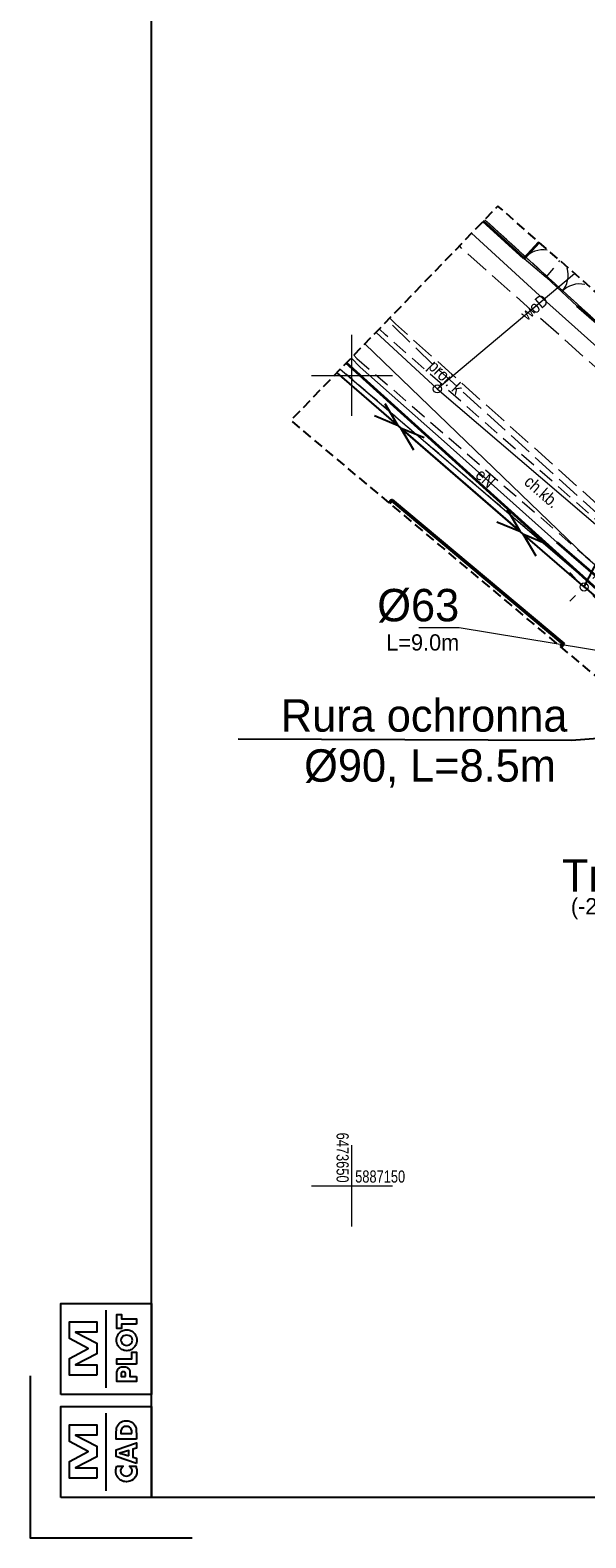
# Model space of a CAD drawing. Header units: metres. Extents: x 6473628 to 6474152, y 5887128 to 5887462.
# Tile 1 of 38: x 6473630 to 6473664, y 5887128 to 5887221. Entities that reach past the tile are written whole.
import ezdxf
from ezdxf.enums import TextEntityAlignment as Align

# ---------------------------------------------------------------- set-up
doc = ezdxf.new("R2010")
doc.units = ezdxf.units.M
doc.header["$MEASUREMENT"] = 0
for name, pattern in [('0.5_0.5', [1, 0.5, -0.5]), ('1.0_0.5', [1.5, 1, -0.5]), ('1.5_0.5', [2, 1.5, -0.5]), ('2', [0.9, 0.6, -0.3]), ('219-500', [0]), ('otob_500', [0]), ('otof_500', [0]), ('suep_nn_500', [0])]:
    doc.linetypes.add(name, pattern=pattern)
doc.layers.get('0').update_dxf_attribs({"color": 2, "linetype": 'CONTINUOUS', "lineweight": 5})
for name, color, linetype in [('218-kontur użytku gruntowego', 7, 'CONTINUOUS'), ('219-działka ewidencyjna', 7, 'CONTINUOUS'), ('312-budynek ewidencyjny', 7, 'CONTINUOUS'), ('brama', 7, 'CONTINUOUS'), ('chodnik', 7, 'CONTINUOUS'), ('chodnik-Atr17', 7, 'CONTINUOUS'), ('furtka', 7, 'CONTINUOUS'), ('jezdnia', 7, 'CONTINUOUS'), ('komora podziemna', 7, 'CONTINUOUS'), ('latarnia', 7, 'CONTINUOUS'), ('M_Ramki znaczniki', 6, 'CONTINUOUS'), ('obudowa ochronna przewodu', 7, 'CONTINUOUS'), ('ogrodzenie trwałe', 7, 'CONTINUOUS'), ('przewód elektroenergetyczny niskiego napięcia', 7, 'CONTINUOUS'), ('przewód elektroenergetyczny podziemny', 7, 'CONTINUOUS'), ('przewód elektroenergetyczny podziemny-Atr1', 7, 'CONTINUOUS'), ('przewód gazowy', 7, 'CONTINUOUS'), ('przewód kanalizacyjny - ob. projektowany', 7, 'CONTINUOUS'), ('przewód kanalizacyjny - ob. projektowany-Atr1', 7, 'CONTINUOUS'), ('przewód wodociągowy', 7, 'CONTINUOUS'), ('przewód wodociągowy-Atr1', 7, 'CONTINUOUS'), ('Punkt budynku', 7, 'CONTINUOUS'), ('SJ_11_Rury_ochn', 7, 'CONTINUOUS'), ('SJ_16_Liczby', 7, 'CONTINUOUS'), ('SJ_27_Wymiary', 7, 'CONTINUOUS'), ('Wstawianie ramki sekcyjnej z opisem', 7, 'CONTINUOUS'), ('Zakres', 7, 'CONTINUOUS')]:
    doc.layers.add(name, color=color, linetype=linetype)
for name, color, linetype, lineweight in [('M_Ramki do druku', 7, 'CONTINUOUS', 25), ('M_Ramki rysunków', 2, 'CONTINUOUS', 25), ('SJ_26_Teksty', 7, 'CONTINUOUS', 20)]:
    doc.layers.add(name, color=color, linetype=linetype, lineweight=lineweight)
doc.styles.add('MCAD_TS', font='GENISO.SHX', dxfattribs={"width": 0.8, "oblique": 15})
doc.styles.add('OPISOWY', font='GOTHIC.TTF')
doc.styles.get("Standard").update_dxf_attribs({"font": 'Working1250', "width": 0.75})
doc.linetypes.add('902-500', pattern='A,3.75,0,[1,ksztalty.shx,S=0.5,R=0,X=0,Y=0],3.75', length=7.5)

# ---------------------------------------------------------------- blocks, each defined once
blk = doc.blocks.new('PUNKTBUD')
at = {"color": 0}
blk.add_circle((0, 0), 0.045, dxfattribs=at)
blk = doc.blocks.new('US15')
at = {"color": 0, "linetype": 'Continuous', "lineweight": 13}
blk.add_circle((0, 0), 0.25, dxfattribs=at)
blk = doc.blocks.new('OK02')
at = {"color": 0, "linetype": 'Continuous', "lineweight": 0}
for centre, start, end in [((-1.5, 0), 0, 60), ((1.5, 0), 120, 180)]:
    blk.add_arc(centre, 1.5, start, end, dxfattribs=at)
blk = doc.blocks.new('OK04')
at = {"color": 0, "linetype": 'Continuous', "lineweight": 0}
blk.add_arc((1.5, 0.001), 1.5, 120, 180, dxfattribs=at)
blk = doc.blocks.new('SUEP1')
at = {"color": 0, "linetype": 'Continuous'}
for p, q in [((0, 0), (5, 0)), ((5, 0), (3.5, 0.5)), ((5, 0), (3.5, -0.5)), ((5, 0), (15, 0)), ((15, 0), (13.5, 0.5)), ((15, 0), (13.5, -0.5))]:
    blk.add_line(p, q, dxfattribs=at)
blk = doc.blocks.new('SM01')
at = {"color": 0, "linetype": 'Continuous', "lineweight": 13}
for p, q in [((-0.53, 0.531), (-0.883, 0.884)), ((0.531, 0.531), (0.884, 0.884)), ((-0.53, -0.53), (-0.883, -0.883)), ((0.531, -0.53), (0.884, -0.883))]:
    blk.add_line(p, q, dxfattribs=at)
blk.add_circle((0, 0), 0.25, dxfattribs=at)
blk = doc.blocks.new('mcadram')
at = {"color": 0, "linetype": 'ByBlock'}
for points in [[(-11.21, 0), (-11.21, 11.21), (0, 11.21), (0, 0)], [(-1.88, 7.19), (-4.38, 7.19), (-4.38, 7.71), (-4.37, 8.06), (-4.35, 8.34), (-4.32, 8.53), (-4.28, 8.69), (-4.22, 8.83), (-4.14, 8.96), (-4.02, 9.1), (-3.88, 9.22), (-3.72, 9.32), (-3.54, 9.39), (-3.34, 9.43), (-3.13, 9.44), (-2.91, 9.43), (-2.72, 9.39), (-2.54, 9.32), (-2.38, 9.22), (-2.23, 9.1), (-2.11, 8.96), (-2.04, 8.83), (-1.98, 8.7), (-1.93, 8.55), (-1.9, 8.36), (-1.89, 8.12), (-1.88, 7.83), (-1.88, 7.71)], [(-6.78, 2.37), (-10.13, 2.37), (-10.13, 4.43), (-7.84, 5.67), (-10.13, 6.89), (-10.13, 8.96), (-6.78, 8.96), (-6.78, 7.68), (-9.42, 7.68), (-6.78, 6.32), (-6.78, 5), (-9.42, 3.65), (-6.78, 3.65)], [(-2.44, 7.87), (-2.44, 7.98), (-2.46, 8.22), (-2.51, 8.42), (-2.6, 8.57), (-2.74, 8.67), (-2.91, 8.73), (-3.13, 8.75), (-3.34, 8.73), (-3.52, 8.67), (-3.65, 8.56), (-3.74, 8.42), (-3.8, 8.22), (-3.82, 7.98), (-3.82, 7.86)], [(-1.88, 4.16), (-4.38, 5.02), (-4.38, 5.87), (-1.88, 6.73), (-1.88, 6.06), (-2.33, 5.93), (-2.33, 4.96), (-1.88, 4.83)], [(-2.81, 5.11), (-2.81, 5.79), (-3.64, 5.53), (-3.67, 5.52), (-3.71, 5.51), (-3.76, 5.5), (-3.82, 5.49), (-3.89, 5.47), (-3.97, 5.45), (-3.91, 5.43), (-3.85, 5.42), (-3.8, 5.4), (-3.74, 5.39), (-3.69, 5.38), (-3.64, 5.36)], [(-4.28, 3.85), (-3.53, 3.85), (-3.63, 3.75), (-3.7, 3.66), (-3.76, 3.57), (-3.8, 3.47), (-3.83, 3.37), (-3.83, 3.27), (-3.81, 3.09), (-3.75, 2.93), (-3.63, 2.8), (-3.49, 2.7), (-3.31, 2.64), (-3.11, 2.62), (-2.92, 2.64), (-2.76, 2.7), (-2.61, 2.8), (-2.5, 2.94), (-2.44, 3.09), (-2.42, 3.27), (-2.42, 3.38), (-2.45, 3.47), (-2.49, 3.57), (-2.55, 3.66), (-2.62, 3.76), (-2.72, 3.85), (-1.97, 3.85), (-1.92, 3.74), (-1.89, 3.63), (-1.85, 3.53), (-1.83, 3.42), (-1.82, 3.31), (-1.82, 3.2), (-1.82, 3.07), (-1.84, 2.94), (-1.86, 2.82), (-1.9, 2.71), (-1.95, 2.61), (-2.01, 2.51), (-2.15, 2.33), (-2.3, 2.19), (-2.48, 2.08), (-2.68, 2), (-2.89, 1.95), (-3.12, 1.93), (-3.31, 1.94), (-3.48, 1.97), (-3.65, 2.03), (-3.8, 2.1), (-3.94, 2.19), (-4.07, 2.31), (-4.18, 2.43), (-4.27, 2.56), (-4.34, 2.71), (-4.39, 2.86), (-4.42, 3.03), (-4.43, 3.2), (-4.43, 3.31), (-4.42, 3.42), (-4.4, 3.53), (-4.37, 3.63), (-4.33, 3.74)]]:
    blk.add_lwpolyline(points, close=True, dxfattribs=at)
blk.add_lwpolyline([(-5.6, 0.82), (-5.6, 10.39)], dxfattribs=at)
blk = doc.blocks.new('mplotram')
at = {"color": 0, "linetype": 'ByBlock', "lineweight": -2}
for points in [[(-11.21, 0), (-11.21, 11.21), (0, 11.21), (0, 0)], [(-1.88, 8.66), (-3.72, 8.66), (-3.72, 8.12), (-4.29, 8.12), (-4.29, 9.86), (-3.72, 9.86), (-3.72, 9.32), (-1.88, 9.32)], [(-6.78, 2.37), (-10.13, 2.37), (-10.13, 4.43), (-7.84, 5.67), (-10.13, 6.89), (-10.13, 8.96), (-6.78, 8.96), (-6.78, 7.68), (-9.42, 7.68), (-6.78, 6.32), (-6.78, 5), (-9.42, 3.65), (-6.78, 3.65)], [(-3.08, 7.96), (-2.91, 7.95), (-2.75, 7.92), (-2.59, 7.87), (-2.45, 7.79), (-2.31, 7.7), (-2.19, 7.59), (-2.08, 7.46), (-1.99, 7.32), (-1.91, 7.17), (-1.86, 7.01), (-1.83, 6.84), (-1.82, 6.67), (-1.83, 6.5), (-1.86, 6.34), (-1.91, 6.18), (-1.99, 6.02), (-2.08, 5.89), (-2.19, 5.76), (-2.31, 5.65), (-2.45, 5.55), (-2.6, 5.48), (-2.75, 5.42), (-2.91, 5.39), (-3.08, 5.38), (-3.25, 5.39), (-3.41, 5.42), (-3.57, 5.48), (-3.72, 5.55), (-3.85, 5.65), (-3.98, 5.76), (-4.09, 5.89), (-4.18, 6.02), (-4.25, 6.18), (-4.31, 6.34), (-4.34, 6.5), (-4.35, 6.67), (-4.34, 6.84), (-4.31, 7.01), (-4.25, 7.17), (-4.18, 7.32), (-4.09, 7.46), (-3.98, 7.59), (-3.85, 7.7), (-3.72, 7.79), (-3.57, 7.87), (-3.41, 7.92), (-3.25, 7.95)], [(-2.37, 6.67), (-2.4, 6.84), (-2.46, 7), (-2.57, 7.12), (-2.72, 7.22), (-2.89, 7.28), (-3.08, 7.3), (-3.27, 7.28), (-3.44, 7.22), (-3.59, 7.12), (-3.7, 6.99), (-3.77, 6.84), (-3.79, 6.67), (-3.77, 6.5), (-3.7, 6.35), (-3.59, 6.22), (-3.44, 6.12), (-3.27, 6.06), (-3.08, 6.04), (-2.89, 6.06), (-2.72, 6.12), (-2.57, 6.22), (-2.46, 6.35), (-2.39, 6.5)], [(-1.88, 3.74), (-4.29, 3.74), (-4.29, 4.4), (-2.44, 4.4), (-2.44, 5.22), (-1.88, 5.22)], [(-1.88, 2.22), (-1.88, 1.6), (-4.29, 1.6), (-4.29, 2.29), (-4.29, 2.53), (-4.28, 2.72), (-4.26, 2.86), (-4.22, 2.96), (-4.18, 3.05), (-4.12, 3.14), (-4.04, 3.22), (-3.95, 3.29), (-3.84, 3.34), (-3.73, 3.38), (-3.61, 3.4), (-3.47, 3.41), (-3.34, 3.4), (-3.21, 3.38), (-3.09, 3.34), (-2.99, 3.29), (-2.9, 3.22), (-2.82, 3.14), (-2.78, 3.06), (-2.74, 2.98), (-2.71, 2.89), (-2.69, 2.78), (-2.68, 2.64), (-2.68, 2.45), (-2.68, 2.34), (-2.68, 2.22)], [(-3.21, 2.22), (-3.21, 2.34), (-3.21, 2.49), (-3.24, 2.6), (-3.27, 2.68), (-3.33, 2.73), (-3.4, 2.76), (-3.49, 2.77), (-3.59, 2.76), (-3.66, 2.73), (-3.71, 2.68), (-3.75, 2.6), (-3.77, 2.49), (-3.77, 2.35), (-3.77, 2.22)]]:
    blk.add_lwpolyline(points, close=True, dxfattribs=at)
blk.add_lwpolyline([(-5.6, 0.82), (-5.6, 10.39)], dxfattribs=at)
blk = doc.blocks.new('mcad_logo_ram')
at = {"layer": 'M_Ramki rysunków', "color": 0, "linetype": 'ByBlock', "lineweight": -2, "rotation": 270}
for name, p in [('mcadram', (0, 0)), ('mplotram', (12.71, 0))]:
    blk.add_blockref(name, p, dxfattribs=at)
blk = doc.blocks.new('Znacznik_narozny_v2')
at = {"layer": 'M_Ramki znaczniki'}
blk.add_lwpolyline([(0, -20), (0, 0), (20, 0)], dxfattribs=at)
blk = doc.blocks.new('*U79')
at = {"layer": 'M_Ramki rysunków', "color": 0, "linetype": 'ByBlock', "lineweight": -2}
blk.add_lwpolyline([(15, 5), (15, 292), (415, 292), (415, 5)], close=True, dxfattribs=at)
at = {"layer": 'M_Ramki rysunków', "color": 0, "linetype": 'ByBlock', "lineweight": -2, "rotation": 90}
blk.add_blockref('mcad_logo_ram', (15, 5), dxfattribs=at)
at = {"layer": 'M_Ramki znaczniki', "xscale": -1, "rotation": 180}
blk.add_blockref('Znacznik_narozny_v2', (0, 0), dxfattribs=at)
at = {"layer": 'M_Ramki do druku', "style": 'MCAD_TS', "width": 0.8}
for tag, p in [('KOMENTARZ', (6.54, 30.57)), ('RYSUNEK', (10.28, 30.57)), ('DATA', (14.02, 30.57))]:
    blk.add_attdef(tag, p, '', height=2, rotation=90, dxfattribs=at)

msp = doc.modelspace()

# ---------------------------------------------------------------- linework, layer by layer
at = {"layer": '218-kontur użytku gruntowego', "color": 3, "linetype": '0.5_0.5', "lineweight": 18, "flags": 128}
for points in [[(6473658.199, 5887209.611), (6473666.95, 5887201.65)], [(6473666.95, 5887201.65), (6473658.199, 5887209.611)], [(6473672.09, 5887180.88), (6473649.28, 5887200.385)], [(6473649.28, 5887200.385), (6473672.09, 5887180.88)]]:
    msp.add_lwpolyline(points, dxfattribs=at)
at = {"layer": '219-działka ewidencyjna', "color": 7, "linetype": '219-500', "lineweight": 18, "flags": 128}
for points in [[(6473658.199, 5887209.611), (6473666.95, 5887201.65)], [(6473649.28, 5887200.385), (6473672.09, 5887180.88)]]:
    msp.add_lwpolyline(points, dxfattribs=at)
at = {"layer": '312-budynek ewidencyjny', "color": 7, "linetype": 'Continuous', "lineweight": 50, "flags": 128}
for points in [[(6473652.308, 5887192.118), (6473652.46, 5887192.3)], [(6473652.46, 5887192.3), (6473663.05, 5887183.45)], [(6473663.05, 5887183.45), (6473662.886, 5887183.254)]]:
    msp.add_lwpolyline(points, dxfattribs=at)
at = {"layer": 'brama', "color": 7, "linetype": 'otob_500', "lineweight": 18, "flags": 128}
msp.add_lwpolyline([(6473661.99, 5887206.07), (6473663.91, 5887204.27)], dxfattribs=at)
at = {"layer": 'chodnik', "color": 7, "linetype": '1.0_0.5', "lineweight": 18, "flags": 128}
for points in [[(6473661.555, 5887208.214), (6473660.64, 5887207.22)], [(6473660.64, 5887207.22), (6473661.99, 5887206.07), (6473662.838, 5887207.087)], [(6473650.31, 5887201.05), (6473665.61, 5887187.81), (6473666.98, 5887189.41), (6473652.07, 5887202.5), (6473651.689, 5887202.877)], [(6473650.113, 5887201.247), (6473650.31, 5887201.05)]]:
    msp.add_lwpolyline(points, dxfattribs=at)
at = {"layer": 'furtka', "color": 7, "linetype": 'otof_500', "lineweight": 18, "flags": 128}
msp.add_lwpolyline([(6473660.64, 5887207.22), (6473661.99, 5887206.07)], dxfattribs=at)
at = {"layer": 'jezdnia', "color": 7, "linetype": '1.5_0.5', "lineweight": 18, "flags": 128}
msp.add_lwpolyline([(6473652.329, 5887203.539), (6473652.69, 5887203.18), (6473666.99, 5887190.41), (6473672.11, 5887186.17), (6473691.94, 5887168.89), (6473695.63, 5887165.64), (6473700.15, 5887161.62), (6473710.81, 5887160.7), (6473700.84, 5887169.41), (6473696.18, 5887173.39), (6473694.04, 5887175.06), (6473677.05, 5887189.86), (6473671.15, 5887195.09), (6473656.83, 5887207.79), (6473656.631, 5887207.989)], dxfattribs=at)
at = {"layer": 'obudowa ochronna przewodu', "color": 7, "linetype": 'Continuous', "lineweight": 35, "flags": 128}
msp.add_lwpolyline([(6473669.9, 5887183.46), (6473662.66, 5887189.7)], dxfattribs=at)
at = {"layer": 'ogrodzenie trwałe', "color": 7, "linetype": '902-500', "lineweight": 35, "flags": 128}
for points in [[(6473660.64, 5887207.22), (6473658.107, 5887209.516)], [(6473660.64, 5887207.22), (6473661.555, 5887208.214)], [(6473687.88, 5887197.67), (6473677.02, 5887192.95), (6473666.95, 5887201.65), (6473663.91, 5887204.27)], [(6473665.32, 5887186.63), (6473649.652, 5887200.77)]]:
    msp.add_lwpolyline(points, dxfattribs=at)
at = {"layer": 'przewód elektroenergetyczny niskiego napięcia', "color": 1, "linetype": 'suep_nn_500', "lineweight": 18, "flags": 128}
for points in [[(6473675.4, 5887208.49), (6473664.33, 5887186.95)], [(6473649.071, 5887200.169), (6473664.33, 5887186.95)], [(6473664.33, 5887186.95), (6473693.35, 5887162.11)], [(6473693.35, 5887162.11), (6473664.33, 5887186.95)]]:
    msp.add_lwpolyline(points, dxfattribs=at)
at = {"layer": 'przewód elektroenergetyczny podziemny', "color": 1, "linetype": 'Continuous', "lineweight": 18, "flags": 128}
for points in [[(6473649.953, 5887201.081), (6473650.51, 5887200.51), (6473655.7, 5887195.93), (6473662.66, 5887189.7), (6473669.9, 5887183.46), (6473672.87, 5887180.97), (6473680.11, 5887189.3), (6473681.1, 5887190.04), (6473681.52, 5887190.41), (6473682.56, 5887190.98), (6473683.87, 5887191.41), (6473685.15, 5887191.73), (6473693.12, 5887194.93), (6473693.62, 5887195.62), (6473692.34, 5887199.92), (6473692.13, 5887212.91), (6473692.31, 5887225.35), (6473693.11, 5887226.67), (6473693.58, 5887238.98), (6473693.64, 5887240.08), (6473692.8, 5887241.66), (6473693.09, 5887248.85), (6473693.17, 5887256.39), (6473693.84, 5887271.6)], [(6473650.802, 5887201.96), (6473664.41, 5887188.84), (6473696.68, 5887161.03), (6473713.732, 5887146.174)]]:
    msp.add_lwpolyline(points, dxfattribs=at)
at = {"layer": 'przewód gazowy', "color": 40, "linetype": 'Continuous', "lineweight": 18, "flags": 128}
msp.add_lwpolyline([(6473682.61, 5887186.7), (6473674.42, 5887193.46), (6473661.82, 5887204.71), (6473657.386, 5887208.77)], dxfattribs=at)
at = {"layer": 'przewód kanalizacyjny - ob. projektowany', "color": 34, "linetype": '1.5_0.5', "lineweight": 18, "flags": 128}
msp.add_lwpolyline([(6473715.108, 5887147.847), (6473708.43, 5887153.58), (6473693.4, 5887166.73), (6473676.78, 5887181.43), (6473665.33, 5887191.31), (6473655.13, 5887200.55), (6473652.192, 5887203.398)], dxfattribs=at)
at = {"layer": 'przewód wodociągowy', "color": 5, "linetype": 'Continuous', "lineweight": 18, "flags": 128}
for points in [[(6473655.27, 5887199.17), (6473663.745, 5887206.29)], [(6473651.481, 5887202.662), (6473655.27, 5887199.17), (6473669.43, 5887187.06), (6473701.34, 5887159.03), (6473703.95, 5887156.86)]]:
    msp.add_lwpolyline(points, dxfattribs=at)
at = {"layer": 'SJ_11_Rury_ochn'}
for p, q in [((6473682.938, 5887178.943), (6473663.562, 5887177.475)), ((6473663.562, 5887177.475), (6473642.978, 5887177.551))]:
    msp.add_line(p, q, dxfattribs=at)
at = {"layer": 'SJ_26_Teksty'}
for p, q in [((6473656.621, 5887184.429), (6473654.121, 5887184.429)), ((6473684.39, 5887179.873), (6473656.621, 5887184.429))]:
    msp.add_line(p, q, dxfattribs=at)
at = {"layer": 'Wstawianie ramki sekcyjnej z opisem', "color": 7, "linetype": 'Continuous', "lineweight": 13, "flags": 128}
for points in [[(6473650, 5887197.5), (6473650, 5887202.5)], [(6473647.5, 5887200), (6473652.5, 5887200)], [(6473650, 5887147.5), (6473650, 5887152.5)], [(6473647.5, 5887150), (6473652.5, 5887150)]]:
    msp.add_lwpolyline(points, dxfattribs=at)
at = {"layer": 'Zakres', "color": 5, "linetype": '2', "lineweight": 25, "flags": 128}
msp.add_lwpolyline([(6473676.81, 5887213.41), (6473667.74, 5887202.78), (6473659.01, 5887210.45), (6473646.22, 5887197.22), (6473711.04, 5887142.9), (6473724.09, 5887158.77), (6473713.27, 5887167.89), (6473715.19, 5887174.47), (6473715.74, 5887184.78), (6473715.02, 5887190.22), (6473713.69, 5887194.31), (6473713.69, 5887194.33), (6473711.51, 5887200.99), (6473711.05, 5887203.97), (6473710.6, 5887215.32), (6473712.4, 5887257.5), (6473712.5, 5887259.36), (6473715.25, 5887262.64), (6473716.97, 5887268.72), (6473717.54, 5887277.85), (6473718.7, 5887278.96), (6473734.03, 5887282.03), (6473761.49, 5887287.53), (6473786, 5887292.44), (6473816.32, 5887298.52), (6473820.72, 5887299.06), (6473856.75, 5887303.47), (6473865.02, 5887304.48), (6473879.04, 5887305.39), (6473905.86, 5887307.1), (6473929.16, 5887308.6), (6473952.76, 5887310.13), (6474012.11, 5887313.94), (6474012.19, 5887313.95), (6474034, 5887315.47), (6474034.15, 5887315.48), (6474067.2, 5887318.1), (6474070.83, 5887312.27), (6474109.78, 5887315.84), (6474119.74, 5887323.71), (6474125.77, 5887325.76), (6474130.41, 5887330.13), (6474132.82, 5887336.03), (6474132.55, 5887342.4), (6474129.75, 5887353.12), (6474127.58, 5887357.86), (6474123.91, 5887361.57), (6474119.19, 5887363.8), (6474113.99, 5887364.28), (6474112.58, 5887364.16), (6474098.55, 5887363.03), (6474089.61, 5887362.31), (6474048.91, 5887359.22), (6474048.87, 5887359.21), (6474015.96, 5887356.62), (6474003.54, 5887355.64), (6473983.11, 5887354.1), (6473951.21, 5887351.69), (6473913.79, 5887348.86), (6473912.21, 5887362.74), (6473912.21, 5887362.79), (6473909.47, 5887386.25), (6473908.51, 5887394.39), (6473921.49, 5887396.5), (6473947.61, 5887400.73), (6473971.66, 5887401.95), (6473989.34, 5887403.75), (6473994.99, 5887406.17), (6473999.9, 5887409.71), (6474003.01, 5887414.9), (6474003.81, 5887420.89), (6474002.18, 5887426.72), (6473998.38, 5887431.43), (6473993.03, 5887434.25), (6473960.42, 5887443.72), (6473954.98, 5887444.27), (6473941.62, 5887443.14), (6473941.16, 5887443.09), (6473938.74, 5887442.81), (6473932.71, 5887440.75), (6473928.97, 5887437.22), (6473827.76, 5887420.81), (6473827.74, 5887420.8), (6473818.01, 5887419.22), (6473821.59, 5887430.98), (6473827.8, 5887454.06), (6473804.74, 5887461.63), (6473793.55, 5887426.22), (6473796.12, 5887415.68), (6473722.82, 5887403.78), (6473688.63, 5887399.87), (6473687.59, 5887392.13), (6473687.54, 5887391.78), (6473687.03, 5887387.21), (6473674.53, 5887374.58), (6473675.94, 5887343.54), (6473681.38, 5887331.77), (6473680.33, 5887310.02), (6473679.31, 5887290.85), (6473677.82, 5887267.61), (6473677.79, 5887266.94), (6473677.55, 5887254.53), (6473677.46, 5887250.52), (6473677.46, 5887250.48), (6473677.12, 5887232.81), (6473677.12, 5887232.77), (6473676.91, 5887220.36), (6473676.91, 5887220.34), (6473676.81, 5887213.91)], close=True, dxfattribs=at)

# ---------------------------------------------------------------- block references
at = {"layer": 'brama', "color": 7, "linetype": 'Continuous', "lineweight": 18, "rotation": 316.848}
msp.add_blockref('OK02', (6473662.95, 5887205.17), dxfattribs=at)
at = {"layer": 'furtka', "color": 7, "linetype": 'Continuous', "lineweight": 18, "rotation": 319.574}
msp.add_blockref('OK04', (6473660.64, 5887207.22), dxfattribs=at)
at = {"layer": 'komora podziemna', "color": 5, "linetype": 'Continuous', "lineweight": 18}
msp.add_blockref('US15', (6473655.27, 5887199.17), dxfattribs=at)
at = {"layer": 'latarnia', "color": 7, "linetype": 'Continuous', "lineweight": 18}
msp.add_blockref('SM01', (6473664.33, 5887186.95), dxfattribs=at)
at = {"layer": 'M_Ramki do druku', "xscale": 0.5, "yscale": 0.5, "zscale": 0.5}
msp.add_blockref('*U79', (6473630.135, 5887128.281), dxfattribs=at)
at = {"layer": 'przewód elektroenergetyczny niskiego napięcia', "color": 1, "linetype": 'Continuous', "lineweight": 18}
for p, rotation in [((6473649.071, 5887200.169), 319.097), ((6473664.33, 5887186.95), 62.79999999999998), ((6473664.33, 5887186.95), 139.097), ((6473664.33, 5887186.95), 319.438)]:
    msp.add_blockref('SUEP1', p, dxfattribs=dict(at, rotation=rotation))
at = {"layer": 'Punkt budynku', "color": 5, "linetype": 'Continuous', "lineweight": 18}
for p in [(6473652.46, 5887192.3), (6473663.05, 5887183.45)]:
    msp.add_blockref('PUNKTBUD', p, dxfattribs=at)

# ---------------------------------------------------------------- texts
at = {"layer": 'chodnik-Atr17', "color": 7, "width": 0.9}
msp.add_text('ch.kb.', height=0.75, rotation=319.128, dxfattribs=at).set_placement((6473660.57, 5887193.33))
msp.add_text('ch.kb.', height=0.75, rotation=319.128, dxfattribs=at).set_placement((6473660.57, 5887193.33))
at = {"layer": 'przewód elektroenergetyczny podziemny-Atr1', "color": 1, "width": 0.9}
msp.add_text('eN', height=0.75, rotation=318.169, dxfattribs=at).set_placement((6473658.24, 5887193.66), align=Align.MIDDLE_CENTER)
at = {"layer": 'przewód kanalizacyjny - ob. projektowany-Atr1', "color": 34, "width": 0.9}
msp.add_text('proj. k', height=0.75, rotation=315.889, dxfattribs=at).set_placement((6473654.91, 5887200.76), align=Align.MIDDLE_LEFT)
at = {"layer": 'przewód wodociągowy-Atr1', "color": 5, "width": 0.9}
msp.add_text('woD', height=0.75, rotation=40.033, dxfattribs=at).set_placement((6473660.57, 5887203.63), align=Align.MIDDLE_LEFT)
at = {"layer": 'SJ_11_Rury_ochn', "style": 'OPISOWY'}
for s, height, p in [('Rura ochronna', 2, (6473663.303, 5887178.024)), ('%%c90, L=8.5m', 2, (6473662.589, 5887174.934)), ('Tr1', 2, (6473666.974, 5887168.153)), ('(-2.00) 60.30', 1, (6473671.174, 5887166.753))]:
    msp.add_text(s, height=height, dxfattribs=at).set_placement(p, align=Align.RIGHT)
at = {"layer": 'SJ_16_Liczby', "style": 'OPISOWY'}
msp.add_text('L=9.0m', height=1, dxfattribs=at).set_placement((6473656.621, 5887183.029), align=Align.RIGHT)
at = {"layer": 'SJ_27_Wymiary', "style": 'OPISOWY'}
msp.add_text('%%C63', height=2, dxfattribs=at).set_placement((6473656.621, 5887184.829), align=Align.RIGHT)
at = {"layer": 'Wstawianie ramki sekcyjnej z opisem', "color": 7, "linetype": 'Continuous', "lineweight": 13, "width": 0.79}
msp.add_text('6473650', height=0.75, rotation=270, dxfattribs=at).set_placement((6473649.05, 5887150.2), align=Align.RIGHT)
msp.add_text('5887150', height=0.75, rotation=0.001, dxfattribs=at).set_placement((6473650.2, 5887150.2))

doc.saveas('drawing.dxf')
